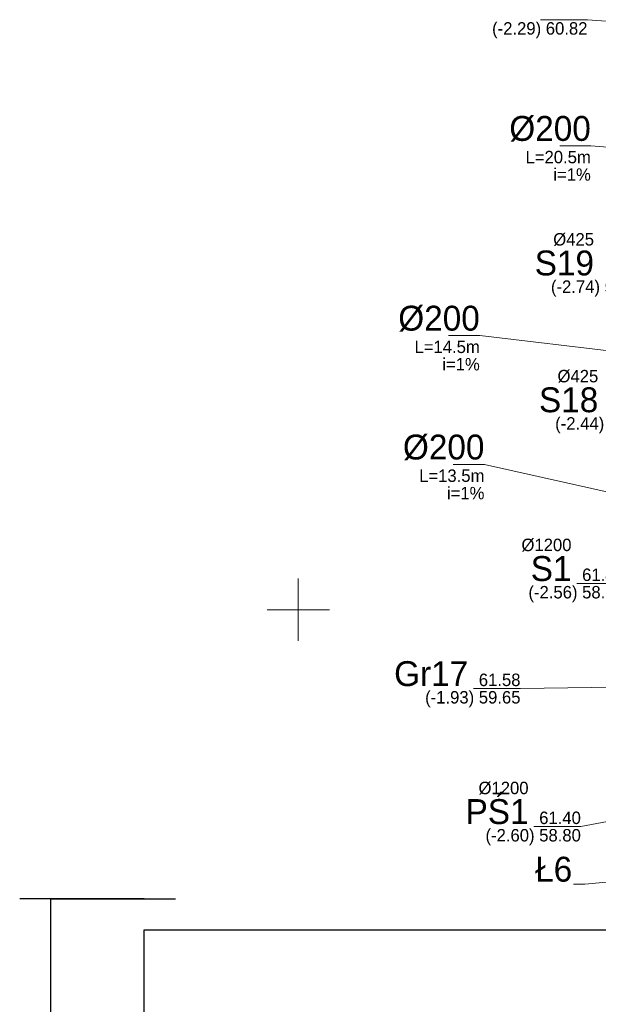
# Model space of a CAD drawing. Header units: metres. Extents: x 6473628 to 6474152, y 5887128 to 5887462.
# Tile 6 of 38: x 6473628 to 6473674, y 5887268 to 5887347. Entities that reach past the tile are written whole.
import ezdxf
from ezdxf.enums import TextEntityAlignment as Align

# ---------------------------------------------------------------- set-up
doc = ezdxf.new("R2010")
doc.units = ezdxf.units.M
doc.header["$MEASUREMENT"] = 0
doc.layers.get('0').update_dxf_attribs({"color": 2, "linetype": 'CONTINUOUS', "lineweight": 5})
for name, color, linetype, lineweight in [('M_Ramki do druku', 7, 'CONTINUOUS', 25), ('M_Ramki rysunków', 2, 'CONTINUOUS', 25), ('SJ_19_Opis_Pz_1', 7, 'CONTINUOUS', 20), ('SJ_19_Opis_Pz_2', 7, 'CONTINUOUS', 20), ('SJ_26_Teksty', 7, 'CONTINUOUS', 20), ('SJ_28_Linie_odn', 7, 'CONTINUOUS', 20)]:
    doc.layers.add(name, color=color, linetype=linetype, lineweight=lineweight)
for name, color, linetype in [('M_Ramki markery', 1, 'CONTINUOUS'), ('M_Ramki znaczniki', 6, 'CONTINUOUS'), ('SJ_16_Liczby', 7, 'CONTINUOUS'), ('SJ_27_Wymiary', 7, 'CONTINUOUS'), ('Wstawianie ramki sekcyjnej z opisem', 7, 'CONTINUOUS')]:
    doc.layers.add(name, color=color, linetype=linetype)
doc.styles.add('MCAD_TS', font='GENISO.SHX', dxfattribs={"width": 0.8, "oblique": 15})
doc.styles.add('OPISOWY', font='GOTHIC.TTF')

# ---------------------------------------------------------------- blocks, each defined once
blk = doc.blocks.new('Znacznik_narozny_v2')
at = {"layer": 'M_Ramki znaczniki'}
blk.add_lwpolyline([(0, -20), (0, 0), (20, 0)], dxfattribs=at)
blk = doc.blocks.new('znacznik297')
at = {"lineweight": -2}
blk.add_line((0, 0), (-20, 0), dxfattribs=at)
at = {"layer": 'M_Ramki markery'}
blk.add_line((0, 0), (2, 0), dxfattribs=at)
blk = doc.blocks.new('*U79')
at = {"layer": 'M_Ramki rysunków', "color": 0, "linetype": 'ByBlock', "lineweight": -2}
blk.add_lwpolyline([(15, 5), (15, 292), (415, 292), (415, 5)], close=True, dxfattribs=at)
blk.add_blockref('znacznik297', (15, 297))
at = {"layer": 'M_Ramki znaczniki'}
blk.add_blockref('Znacznik_narozny_v2', (0, 297), dxfattribs=at)
at = {"layer": 'M_Ramki do druku', "style": 'MCAD_TS', "width": 0.8}
for tag, p in [('KOMENTARZ', (6.54, 30.57)), ('RYSUNEK', (10.28, 30.57)), ('DATA', (14.02, 30.57))]:
    blk.add_attdef(tag, p, '', height=2, rotation=90, dxfattribs=at)

msp = doc.modelspace()

# ---------------------------------------------------------------- linework, layer by layer
at = {"layer": 'SJ_26_Teksty'}
for p, q in [((6473673.48, 5887337.264), (6473670.98, 5887337.264)), ((6473702.001, 5887335.138), (6473673.48, 5887337.264)), ((6473664.567, 5887322.023), (6473662.067, 5887322.023)), ((6473700.704, 5887317.759), (6473664.567, 5887322.023)), ((6473664.94, 5887311.672), (6473662.44, 5887311.672)), ((6473700.709, 5887303.7), (6473664.94, 5887311.672))]:
    msp.add_line(p, q, dxfattribs=at)
at = {"layer": 'SJ_28_Linie_odn'}
for points in [[(6473696.95, 5887345.697), (6473673.211, 5887347.399), (6473669.431, 5887347.399)], [(6473701.236, 5887296.868), (6473676.128, 5887302.113), (6473672.348, 5887302.113)], [(6473694.482, 5887294.044), (6473667.835, 5887293.672), (6473664.055, 5887293.672)], [(6473702.711, 5887288.21), (6473672.682, 5887282.59), (6473668.902, 5887282.59)]]:
    msp.add_lwpolyline(points, dxfattribs=at)
at = {"layer": 'SJ_28_Linie_odn', "color": 251}
msp.add_lwpolyline([(6473697.282, 5887280.217), (6473672.986, 5887277.963), (6473672.086, 5887277.963)], dxfattribs=at)
at = {"layer": 'Wstawianie ramki sekcyjnej z opisem', "color": 7, "linetype": 'Continuous', "lineweight": 13, "flags": 128}
for points in [[(6473650, 5887297.5), (6473650, 5887302.5)], [(6473647.5, 5887300), (6473652.5, 5887300)]]:
    msp.add_lwpolyline(points, dxfattribs=at)

# ---------------------------------------------------------------- block references
at = {"layer": 'M_Ramki do druku', "xscale": 0.5, "yscale": 0.5, "zscale": 0.5}
msp.add_blockref('*U79', (6473630.135, 5887128.281), dxfattribs=at)

# ---------------------------------------------------------------- texts
at = {"layer": 'SJ_16_Liczby', "style": 'OPISOWY'}
for s, p in [('L=20.5m', (6473673.48, 5887335.864)), ('i=1%', (6473673.48, 5887334.464)), ('L=14.5m', (6473664.567, 5887320.623)), ('i=1%', (6473664.567, 5887319.223)), ('L=13.5m', (6473664.94, 5887310.272)), ('i=1%', (6473664.94, 5887308.872))]:
    msp.add_text(s, height=1, dxfattribs=at).set_placement(p, align=Align.RIGHT)
at = {"layer": 'SJ_19_Opis_Pz_1', "style": 'OPISOWY'}
for s, height, p in [('%%C425', 1, (6473673.736, 5887329.258)), ('S19', 2, (6473673.736, 5887326.857)), ('%%C425', 1, (6473674.077, 5887318.269)), ('S18', 2, (6473674.077, 5887315.869)), ('%%C1200', 1, (6473671.928, 5887304.713)), ('S1', 2, (6473671.928, 5887302.313)), ('Gr17', 2, (6473663.635, 5887293.872)), ('%%C1200', 1, (6473668.482, 5887285.19)), ('PŚ1', 2, (6473668.482, 5887282.79))]:
    msp.add_text(s, height=height, dxfattribs=at).set_placement(p, align=Align.RIGHT)
at = {"layer": 'SJ_19_Opis_Pz_2', "color": 251, "style": 'OPISOWY'}
msp.add_text('Ł6', height=2, dxfattribs=at).set_placement((6473671.986, 5887278.163), align=Align.RIGHT)
at = {"layer": 'SJ_26_Teksty', "style": 'OPISOWY'}
for s, p in [('(-2.29) 60.82', (6473673.211, 5887346.199)), ('(-2.74) 59.53', (6473677.936, 5887325.457)), ('(-2.44) 59.38', (6473678.276, 5887314.469)), ('61.40', (6473676.128, 5887302.313)), ('(-2.56) 58.84', (6473676.128, 5887300.913)), ('61.58', (6473667.835, 5887293.872)), ('(-1.93) 59.65', (6473667.835, 5887292.472)), ('61.40', (6473672.682, 5887282.79)), ('(-2.60) 58.80', (6473672.682, 5887281.39))]:
    msp.add_text(s, height=1, dxfattribs=at).set_placement(p, align=Align.RIGHT)
at = {"layer": 'SJ_27_Wymiary', "style": 'OPISOWY'}
for p in [(6473673.48, 5887337.664), (6473664.567, 5887322.423), (6473664.94, 5887312.072)]:
    msp.add_text('%%C200', height=2, dxfattribs=at).set_placement(p, align=Align.RIGHT)

doc.saveas('drawing.dxf')
